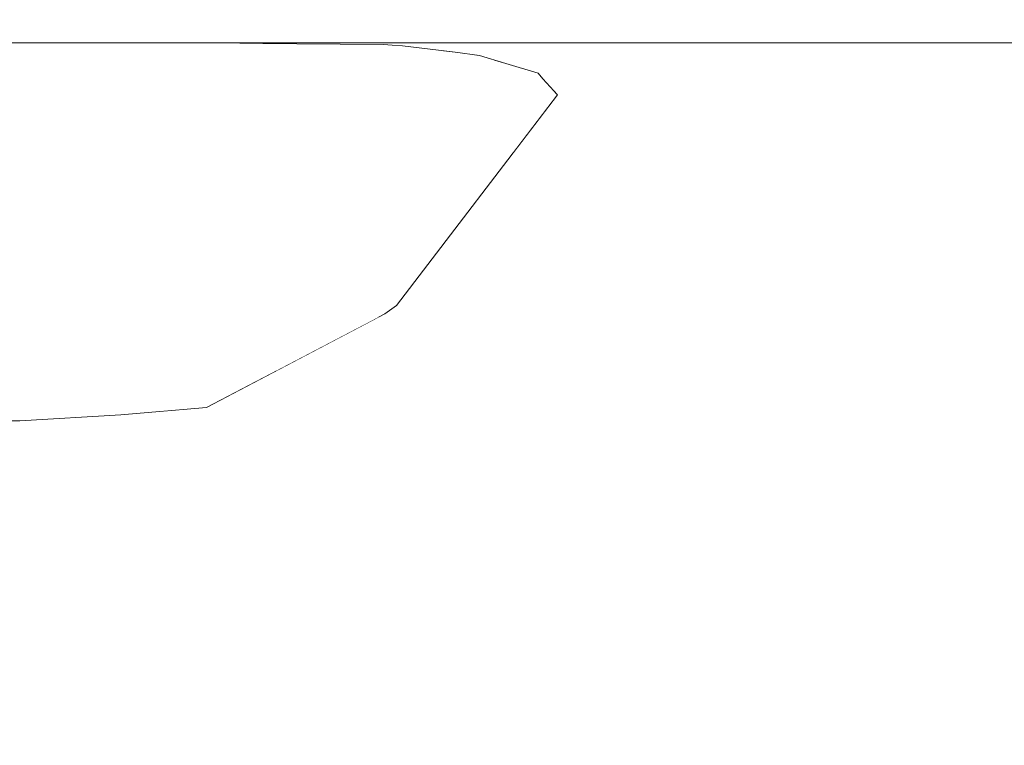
# Model space of a CAD drawing. Header units: millimetres. Extents: x 58537 to 97688, y -8921 to 14216.
# Tile 133 of 189: x 68874 to 68955, y 3682 to 3742. Entities that reach past the tile are written whole.
import ezdxf

# ---------------------------------------------------------------- set-up
doc = ezdxf.new("R2010")
doc.units = ezdxf.units.MM
doc.header["$MEASUREMENT"] = 0
doc.linetypes.add('Wipeout_Contour', pattern=[1000, 0, -1000])
doc.layers.add('Nowe_A-Armatura', color=7, linetype='Continuous')
doc.layers.add('Nowe_A-Wymiary-Zewnętrzne', color=7, linetype='Continuous')
doc.layers.add('Nowe_A-Armatura_Nr_pióra__1', color=7, linetype='Continuous', lineweight=13)
doc.layers.add('Nowe_A-Wymiary-Zewnętrzne_Nr_pióra__46', color=5, linetype='Continuous', lineweight=15)
doc.layers.add('Nowe_A-Wymiary-Zewnętrzne_Nr_pióra__45', color=7, linetype='Continuous', lineweight=15, true_color=0x40a5ff)
doc.layers.add('Nowe_A-Wymiary-Zewnętrzne_Nr_pióra__85', color=7, linetype='Continuous', lineweight=13, true_color=0x80c2ff)
doc.styles.add('STYL_AUTOMATYCZNY_2', font='arial.ttf')
doc.dimstyles.new('STYL_AUTOMATYCZNY__1', dxfattribs={"dimtxt": 125, "dimasz": 47.5, "dimexe": 0.18, "dimexo": 20, "dimgap": 0, "dimtad": 1, "dimdec": 1, "dimlfac": 0.1, "dimzin": 0, "dimdsep": 46, "dimtxsty": 'STYL_AUTOMATYCZNY_2', "dimblk": 'ARROWHEAD_11', "dimblk1": 'ARROWHEAD_11', "dimblk2": 'ARROWHEAD_11', "dimcen": 0.09, "dimclrd": 256, "dimclre": 256, "dimclrt": 5, "dimadec": 1, "dimazin": 0, "dimtfac": 1, "dimtdec": 4, "dimtmove": 0, "dimatfit": 3, "dimfxl": 0, "dimtolj": 1, "dimtzin": 0, "dimarcsym": 0})

# ---------------------------------------------------------------- blocks, each defined once
blk = doc.blocks.new('ElemPrzekroju_168')
at = {"color": 254, "linetype": 'Wipeout_Contour', "lineweight": 0, "ltscale": 1449158.234473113}
blk.add_wipeout([(68694.251, 3580), (68700.168, 3579), (68842.287, 3579), (68834.763, 3534.378), (68827.391, 3489.666), (68818.014, 3445.323), (68806.934, 3401.367), (68802.678, 3385.699), (69094.59, 2890), (69094.59, 3700), (69007.543, 3700), (69007.329, 3699.27), (69001.28, 3681.63), (68994.49, 3664.25), (68987.269, 3647.06), (68979.719, 3630), (68954.72, 3630), (68952.32, 3617), (68948.76, 3604.26), (68944.09, 3591.9), (68938.32, 3580)], dxfattribs=at).dxf.layer = 'Nowe_A-Armatura'
blk = doc.blocks.new('ElemPrzekroju_169')
at = {"color": 254, "linetype": 'Wipeout_Contour', "lineweight": 0, "ltscale": 275912.657952}
blk.add_wipeout([(68872.83, 3739.998), (68872.83, 3739.85), (68886.587, 3739.986), (68873.56, 3739.998)], dxfattribs=at).dxf.layer = 'Nowe_A-Armatura'
at = {"color": 254, "linetype": 'Wipeout_Contour', "lineweight": 0, "ltscale": 207179.106741}
blk.add_wipeout([(68962.58, 3739.85), (68962.45, 3740), (68950.509, 3740)], dxfattribs=at).dxf.layer = 'Nowe_A-Armatura'
at = {"color": 254, "linetype": 'Wipeout_Contour', "lineweight": 0, "ltscale": 345030.768659}
blk.add_wipeout([(68902.38, 3738.95), (68908.71, 3739.322), (68905.29, 3739.748), (68903.715, 3739.85), (68902.88, 3739.85)], dxfattribs=at).dxf.layer = 'Nowe_A-Armatura'
at = {"color": 254, "linetype": 'Wipeout_Contour', "lineweight": 0, "ltscale": 207179.732058}
blk.add_wipeout([(68963.03, 3737.47), (68950.509, 3737.47), (68963.13, 3735.67)], dxfattribs=at).dxf.layer = 'Nowe_A-Armatura'
at = {"color": 254, "linetype": 'Wipeout_Contour', "lineweight": 0, "ltscale": 206926.430072}
blk.add_wipeout([(68882.78, 3717.33), (68872.83, 3735.67), (68868.91, 3717.34)], dxfattribs=at).dxf.layer = 'Nowe_A-Armatura'
at = {"color": 254, "linetype": 'Wipeout_Contour', "lineweight": 0, "ltscale": 206702.728266}
blk.add_wipeout([(68662.69, 3664.24), (68873.56, 3664.24), (68873.56, 3681.78)], dxfattribs=at).dxf.layer = 'Nowe_A-Armatura'
at = {"color": 254, "linetype": 'Wipeout_Contour', "lineweight": 0, "ltscale": 207146.682461}
blk.add_wipeout([(68943.42, 3664.24), (68953.87, 3664.24), (68956.88, 3681.78)], dxfattribs=at).dxf.layer = 'Nowe_A-Armatura'
at = {"color": 254, "linetype": 'Wipeout_Contour', "lineweight": 0, "ltscale": 344929.061512}
blk.add_wipeout([(68872.83, 3739.85), (68887.9, 3739.85), (68888.025, 3739.984), (68887.822, 3739.984), (68886.587, 3739.986)], dxfattribs=at).dxf.layer = 'Nowe_A-Armatura'
at = {"color": 254, "linetype": 'Wipeout_Contour', "lineweight": 0, "ltscale": 207168.109762}
blk.add_wipeout([(68950.509, 3740), (68950.509, 3739.85), (68962.58, 3739.85)], dxfattribs=at).dxf.layer = 'Nowe_A-Armatura'
at = {"color": 254, "linetype": 'Wipeout_Contour', "lineweight": 0, "ltscale": 276037.458108}
blk.add_wipeout([(68908.71, 3739.322), (68902.38, 3738.95), (68911.696, 3738.95), (68909.664, 3739.203)], dxfattribs=at).dxf.layer = 'Nowe_A-Armatura'
at = {"color": 254, "linetype": 'Wipeout_Contour', "lineweight": 0, "ltscale": 207013.782423}
blk.add_wipeout([(68902.895, 3739.858), (68902.88, 3739.85), (68903.287, 3739.854)], dxfattribs=at).dxf.layer = 'Nowe_A-Armatura'
at = {"color": 254, "linetype": 'Wipeout_Contour', "lineweight": 0, "ltscale": 207018.773635}
blk.add_wipeout([(68905.29, 3739.748), (68905.29, 3739.85), (68904.451, 3739.802)], dxfattribs=at).dxf.layer = 'Nowe_A-Armatura'
at = {"color": 254, "linetype": 'Wipeout_Contour', "lineweight": 0, "ltscale": 207168.069506}
blk.add_wipeout([(68950.509, 3735.67), (68963.13, 3735.67), (68950.509, 3737.47)], dxfattribs=at).dxf.layer = 'Nowe_A-Armatura'
at = {"color": 254, "linetype": 'Wipeout_Contour', "lineweight": 0, "ltscale": 206945.443513}
blk.add_wipeout([(68872.83, 3735.67), (68882.78, 3717.33), (68887.31, 3735.67)], dxfattribs=at).dxf.layer = 'Nowe_A-Armatura'
at = {"color": 254, "linetype": 'Wipeout_Contour', "lineweight": 0, "ltscale": 206494.145826}
blk.add_wipeout([(68662.69, 3681.78), (68662.69, 3664.24), (68873.56, 3681.78)], dxfattribs=at).dxf.layer = 'Nowe_A-Armatura'
at = {"color": 254, "linetype": 'Wipeout_Contour', "lineweight": 0, "ltscale": 207140.134882}
blk.add_wipeout([(68956.88, 3681.78), (68945.72, 3681.78), (68943.42, 3664.24)], dxfattribs=at).dxf.layer = 'Nowe_A-Armatura'
at = {"color": 254, "linetype": 'Wipeout_Contour', "lineweight": 0, "ltscale": 207140.530301}
blk.add_wipeout([(68935.96, 3739.85), (68950.509, 3739.85), (68950.509, 3740)], dxfattribs=at).dxf.layer = 'Nowe_A-Armatura'
at = {"color": 254, "linetype": 'Wipeout_Contour', "lineweight": 0, "ltscale": 206938.405}
blk.add_wipeout([(68872.83, 3739.85), (68872.83, 3738.95), (68887.9, 3739.85)], dxfattribs=at).dxf.layer = 'Nowe_A-Armatura'
at = {"color": 254, "linetype": 'Wipeout_Contour', "lineweight": 0, "ltscale": 207014.123813}
blk.add_wipeout([(68903.287, 3739.854), (68902.88, 3739.85), (68903.715, 3739.85)], dxfattribs=at).dxf.layer = 'Nowe_A-Armatura'
at = {"color": 254, "linetype": 'Wipeout_Contour', "lineweight": 0, "ltscale": 276034.444875}
blk.add_wipeout([(68901.92, 3737.47), (68912.979, 3738.558), (68911.696, 3738.95), (68902.38, 3738.95)], dxfattribs=at).dxf.layer = 'Nowe_A-Armatura'
at = {"color": 254, "linetype": 'Wipeout_Contour', "lineweight": 0, "ltscale": 344878.329446}
blk.add_wipeout([(68882.78, 3717.33), (68868.91, 3717.34), (68872.931, 3708.665), (68873.56, 3708.665), (68880.286, 3709.074)], dxfattribs=at).dxf.layer = 'Nowe_A-Armatura'
at = {"color": 254, "linetype": 'Wipeout_Contour', "lineweight": 0, "ltscale": 206942.216528}
blk.add_wipeout([(68873.56, 3664.24), (68887.74, 3664.24), (68888.3, 3681.78)], dxfattribs=at).dxf.layer = 'Nowe_A-Armatura'
at = {"color": 254, "linetype": 'Wipeout_Contour', "lineweight": 0, "ltscale": 207111.957437}
blk.add_wipeout([(68930.33, 3664.24), (68943.42, 3664.24), (68945.72, 3681.78)], dxfattribs=at).dxf.layer = 'Nowe_A-Armatura'
at = {"color": 254, "linetype": 'Wipeout_Contour', "lineweight": 0, "ltscale": 207171.669592}
blk.add_wipeout([(68953.87, 3664.24), (68966.91, 3681.77), (68956.88, 3681.78)], dxfattribs=at).dxf.layer = 'Nowe_A-Armatura'
at = {"color": 254, "linetype": 'Wipeout_Contour', "lineweight": 0, "ltscale": 207127.062486}
blk.add_wipeout([(68950.509, 3740), (68935.96, 3740), (68935.96, 3739.85)], dxfattribs=at).dxf.layer = 'Nowe_A-Armatura'
at = {"color": 254, "linetype": 'Wipeout_Contour', "lineweight": 0, "ltscale": 206952.118249}
blk.add_wipeout([(68887.9, 3739.85), (68872.83, 3738.95), (68887.65, 3738.95)], dxfattribs=at).dxf.layer = 'Nowe_A-Armatura'
at = {"color": 254, "linetype": 'Wipeout_Contour', "lineweight": 0, "ltscale": 207017.764264}
blk.add_wipeout([(68905.29, 3739.85), (68903.715, 3739.85), (68904.451, 3739.802)], dxfattribs=at).dxf.layer = 'Nowe_A-Armatura'
at = {"color": 254, "linetype": 'Wipeout_Contour', "lineweight": 0, "ltscale": 345066.756703}
blk.add_wipeout([(68912.979, 3738.558), (68901.92, 3737.47), (68916.3, 3737.47), (68916.329, 3737.536), (68913.869, 3738.287)], dxfattribs=at).dxf.layer = 'Nowe_A-Armatura'
at = {"color": 254, "linetype": 'Wipeout_Contour', "lineweight": 0, "ltscale": 206930.004518}
blk.add_wipeout([(68888.3, 3681.78), (68873.56, 3681.78), (68873.56, 3664.24)], dxfattribs=at).dxf.layer = 'Nowe_A-Armatura'
at = {"color": 254, "linetype": 'Wipeout_Contour', "lineweight": 0, "ltscale": 207102.430406}
blk.add_wipeout([(68945.72, 3681.78), (68932.16, 3681.78), (68930.33, 3664.24)], dxfattribs=at).dxf.layer = 'Nowe_A-Armatura'
at = {"color": 254, "linetype": 'Wipeout_Contour', "lineweight": 0, "ltscale": 206937.97757}
blk.add_wipeout([(68872.83, 3737.47), (68887.65, 3738.95), (68872.83, 3738.95)], dxfattribs=at).dxf.layer = 'Nowe_A-Armatura'
at = {"color": 254, "linetype": 'Wipeout_Contour', "lineweight": 0, "ltscale": 207053.257829}
blk.add_wipeout([(68916.3, 3737.47), (68916.484, 3737.488), (68916.329, 3737.536)], dxfattribs=at).dxf.layer = 'Nowe_A-Armatura'
at = {"color": 254, "linetype": 'Wipeout_Contour', "lineweight": 0, "ltscale": 206946.120722}
blk.add_wipeout([(68873.56, 3681.78), (68888.3, 3681.78), (68888.83, 3699.56)], dxfattribs=at).dxf.layer = 'Nowe_A-Armatura'
at = {"color": 254, "linetype": 'Wipeout_Contour', "lineweight": 0, "ltscale": 207157.426232}
blk.add_wipeout([(68945.72, 3681.78), (68956.88, 3681.78), (68959.54, 3699.56)], dxfattribs=at).dxf.layer = 'Nowe_A-Armatura'
at = {"color": 254, "linetype": 'Wipeout_Contour', "lineweight": 0, "ltscale": 206951.428703}
blk.add_wipeout([(68887.65, 3738.95), (68872.83, 3737.47), (68887.42, 3737.47)], dxfattribs=at).dxf.layer = 'Nowe_A-Armatura'
at = {"color": 254, "linetype": 'Wipeout_Contour', "lineweight": 0, "ltscale": 207052.860569}
blk.add_wipeout([(68916.484, 3737.488), (68916.3, 3737.47), (68916.544, 3737.47)], dxfattribs=at).dxf.layer = 'Nowe_A-Armatura'
at = {"color": 254, "linetype": 'Wipeout_Contour', "lineweight": 0, "ltscale": 206933.370542}
blk.add_wipeout([(68888.83, 3699.56), (68873.56, 3699.56), (68873.56, 3681.78)], dxfattribs=at).dxf.layer = 'Nowe_A-Armatura'
at = {"color": 254, "linetype": 'Wipeout_Contour', "lineweight": 0, "ltscale": 207149.898631}
blk.add_wipeout([(68959.54, 3699.56), (68947.67, 3699.56), (68945.72, 3681.78)], dxfattribs=at).dxf.layer = 'Nowe_A-Armatura'
at = {"color": 254, "linetype": 'Wipeout_Contour', "lineweight": 0, "ltscale": 206983.192633}
blk.add_wipeout([(68887.9, 3739.85), (68887.65, 3738.95), (68902.88, 3739.85)], dxfattribs=at).dxf.layer = 'Nowe_A-Armatura'
at = {"color": 254, "linetype": 'Wipeout_Contour', "lineweight": 0, "ltscale": 207120.821793}
blk.add_wipeout([(68932.16, 3681.78), (68945.72, 3681.78), (68947.67, 3699.56)], dxfattribs=at).dxf.layer = 'Nowe_A-Armatura'
at = {"color": 254, "linetype": 'Wipeout_Contour', "lineweight": 0, "ltscale": 206985.64306}
blk.add_wipeout([(68887.74, 3664.24), (68902.15, 3664.24), (68903.17, 3681.78)], dxfattribs=at).dxf.layer = 'Nowe_A-Armatura'
at = {"color": 254, "linetype": 'Wipeout_Contour', "lineweight": 0, "ltscale": 206996.59902}
blk.add_wipeout([(68902.88, 3739.85), (68887.65, 3738.95), (68902.38, 3738.95)], dxfattribs=at).dxf.layer = 'Nowe_A-Armatura'
at = {"color": 254, "linetype": 'Wipeout_Contour', "lineweight": 0, "ltscale": 207110.568776}
blk.add_wipeout([(68947.67, 3699.56), (68933.67, 3699.56), (68932.16, 3681.78)], dxfattribs=at).dxf.layer = 'Nowe_A-Armatura'
at = {"color": 254, "linetype": 'Wipeout_Contour', "lineweight": 0, "ltscale": 206973.69605}
blk.add_wipeout([(68903.17, 3681.78), (68888.3, 3681.78), (68887.74, 3664.24)], dxfattribs=at).dxf.layer = 'Nowe_A-Armatura'
at = {"color": 254, "linetype": 'Wipeout_Contour', "lineweight": 0, "ltscale": 275967.580863}
blk.add_wipeout([(68888.025, 3739.984), (68887.9, 3739.85), (68895.607, 3739.926), (68889.47, 3739.983)], dxfattribs=at).dxf.layer = 'Nowe_A-Armatura'
at = {"color": 254, "linetype": 'Wipeout_Contour', "lineweight": 0, "ltscale": 206982.037353}
blk.add_wipeout([(68887.42, 3737.47), (68902.38, 3738.95), (68887.65, 3738.95)], dxfattribs=at).dxf.layer = 'Nowe_A-Armatura'
at = {"color": 254, "linetype": 'Wipeout_Contour', "lineweight": 0, "ltscale": 207167.002964}
blk.add_wipeout([(68947.67, 3699.56), (68959.54, 3699.56), (68961.689, 3717.53)], dxfattribs=at).dxf.layer = 'Nowe_A-Armatura'
at = {"color": 254, "linetype": 'Wipeout_Contour', "lineweight": 0, "ltscale": 275994.435932}
blk.add_wipeout([(68887.9, 3739.85), (68902.88, 3739.85), (68902.895, 3739.858), (68895.607, 3739.926)], dxfattribs=at).dxf.layer = 'Nowe_A-Armatura'
at = {"color": 254, "linetype": 'Wipeout_Contour', "lineweight": 0, "ltscale": 206995.199551}
blk.add_wipeout([(68902.38, 3738.95), (68887.42, 3737.47), (68901.92, 3737.47)], dxfattribs=at).dxf.layer = 'Nowe_A-Armatura'
at = {"color": 254, "linetype": 'Wipeout_Contour', "lineweight": 0, "ltscale": 207158.48927}
blk.add_wipeout([(68961.689, 3717.53), (68949.26, 3717.54), (68947.67, 3699.56)], dxfattribs=at).dxf.layer = 'Nowe_A-Armatura'
at = {"color": 254, "linetype": 'Wipeout_Contour', "lineweight": 0, "ltscale": 206970.582831}
blk.add_wipeout([(68889.47, 3739.983), (68889.47, 3740), (68887.822, 3739.984)], dxfattribs=at).dxf.layer = 'Nowe_A-Armatura'
at = {"color": 254, "linetype": 'Wipeout_Contour', "lineweight": 0, "ltscale": 276015.669493}
blk.add_wipeout([(68903.715, 3739.85), (68905.29, 3739.85), (68905.29, 3740), (68896.533, 3739.917)], dxfattribs=at).dxf.layer = 'Nowe_A-Armatura'
at = {"color": 254, "linetype": 'Wipeout_Contour', "lineweight": 0, "ltscale": 206937.489977}
blk.add_wipeout([(68872.83, 3735.67), (68887.42, 3737.47), (68872.83, 3737.47)], dxfattribs=at).dxf.layer = 'Nowe_A-Armatura'
at = {"color": 254, "linetype": 'Wipeout_Contour', "lineweight": 0, "ltscale": 207128.707394}
blk.add_wipeout([(68933.67, 3699.56), (68947.67, 3699.56), (68949.26, 3717.54)], dxfattribs=at).dxf.layer = 'Nowe_A-Armatura'
at = {"color": 254, "linetype": 'Wipeout_Contour', "lineweight": 0, "ltscale": 206954.844084}
blk.add_wipeout([(68889.47, 3740), (68873.56, 3739.998), (68887.822, 3739.984)], dxfattribs=at).dxf.layer = 'Nowe_A-Armatura'
at = {"color": 254, "linetype": 'Wipeout_Contour', "lineweight": 0, "ltscale": 206950.806044}
blk.add_wipeout([(68887.42, 3737.47), (68872.83, 3735.67), (68887.31, 3735.67)], dxfattribs=at).dxf.layer = 'Nowe_A-Armatura'
at = {"color": 254, "linetype": 'Wipeout_Contour', "lineweight": 0, "ltscale": 207117.811967}
blk.add_wipeout([(68949.26, 3717.54), (68934.92, 3717.54), (68933.67, 3699.56)], dxfattribs=at).dxf.layer = 'Nowe_A-Armatura'
at = {"color": 254, "linetype": 'Wipeout_Contour', "lineweight": 0, "ltscale": 275987.108005}
blk.add_wipeout([(68905.29, 3740), (68889.47, 3740), (68889.47, 3739.983), (68896.533, 3739.917)], dxfattribs=at).dxf.layer = 'Nowe_A-Armatura'
at = {"color": 254, "linetype": 'Wipeout_Contour', "lineweight": 0, "ltscale": 206968.378937}
blk.add_wipeout([(68896.49, 3717.3), (68887.31, 3735.67), (68882.78, 3717.33)], dxfattribs=at).dxf.layer = 'Nowe_A-Armatura'
at = {"color": 254, "linetype": 'Wipeout_Contour', "lineweight": 0, "ltscale": 207175.035407}
blk.add_wipeout([(68949.26, 3717.54), (68961.689, 3717.53), (68963.129, 3735.67)], dxfattribs=at).dxf.layer = 'Nowe_A-Armatura'
at = {"layer": 'Nowe_A-Armatura_Nr_pióra__1', "color": 7, "linetype": 'Continuous', "lineweight": 13}
blk.add_line((68889.47, 3740), (68873.56, 3740), dxfattribs=at)
at = {"color": 254, "linetype": 'Wipeout_Contour', "lineweight": 0, "ltscale": 206988.029613}
blk.add_wipeout([(68887.31, 3735.67), (68896.49, 3717.3), (68901.72, 3735.67)], dxfattribs=at).dxf.layer = 'Nowe_A-Armatura'
at = {"color": 254, "linetype": 'Wipeout_Contour', "lineweight": 0, "ltscale": 207165.709427}
blk.add_wipeout([(68949.26, 3717.54), (68963.129, 3735.67), (68950.509, 3735.67)], dxfattribs=at).dxf.layer = 'Nowe_A-Armatura'
at = {"color": 254, "linetype": 'Wipeout_Contour', "lineweight": 0, "ltscale": 275930.606963}
blk.add_wipeout([(68880.286, 3709.074), (68881.945, 3709.175), (68885.781, 3709.492), (68882.78, 3717.33)], dxfattribs=at).dxf.layer = 'Nowe_A-Armatura'
at = {"color": 254, "linetype": 'Wipeout_Contour', "lineweight": 0, "ltscale": 206980.988485}
blk.add_wipeout([(68887.31, 3735.67), (68901.92, 3737.47), (68887.42, 3737.47)], dxfattribs=at).dxf.layer = 'Nowe_A-Armatura'
at = {"color": 254, "linetype": 'Wipeout_Contour', "lineweight": 0, "ltscale": 207135.679629}
blk.add_wipeout([(68934.92, 3717.54), (68949.26, 3717.54), (68950.509, 3735.67)], dxfattribs=at).dxf.layer = 'Nowe_A-Armatura'
at = {"color": 254, "linetype": 'Wipeout_Contour', "lineweight": 0, "ltscale": 344948.894188}
blk.add_wipeout([(68896.49, 3717.3), (68882.78, 3717.33), (68885.781, 3709.492), (68889.062, 3709.763), (68894.806, 3712.788)], dxfattribs=at).dxf.layer = 'Nowe_A-Armatura'
at = {"color": 254, "linetype": 'Wipeout_Contour', "lineweight": 0, "ltscale": 206994.138515}
blk.add_wipeout([(68901.92, 3737.47), (68887.31, 3735.67), (68901.72, 3735.67)], dxfattribs=at).dxf.layer = 'Nowe_A-Armatura'
at = {"color": 254, "linetype": 'Wipeout_Contour', "lineweight": 0, "ltscale": 207124.283424}
blk.add_wipeout([(68950.509, 3735.67), (68935.96, 3735.67), (68934.92, 3717.54)], dxfattribs=at).dxf.layer = 'Nowe_A-Armatura'
at = {"color": 254, "linetype": 'Wipeout_Contour', "lineweight": 0, "ltscale": 275931.03479}
blk.add_wipeout([(68873.56, 3699.56), (68888.83, 3699.56), (68889.062, 3709.763), (68881.945, 3709.175)], dxfattribs=at).dxf.layer = 'Nowe_A-Armatura'
at = {"color": 254, "linetype": 'Wipeout_Contour', "lineweight": 0, "ltscale": 207139.94076}
blk.add_wipeout([(68935.96, 3735.67), (68950.509, 3735.67), (68950.509, 3737.47)], dxfattribs=at).dxf.layer = 'Nowe_A-Armatura'
at = {"color": 254, "linetype": 'Wipeout_Contour', "lineweight": 0, "ltscale": 414019.956713}
blk.add_wipeout([(68896.49, 3717.3), (68903.327, 3717.275), (68903.831, 3717.54), (68904.808, 3718.218), (68907.803, 3722.136), (68901.72, 3735.67)], dxfattribs=at).dxf.layer = 'Nowe_A-Armatura'
at = {"color": 254, "linetype": 'Wipeout_Contour', "lineweight": 0, "ltscale": 206928.449624}
blk.add_wipeout([(68873.56, 3708.665), (68873.56, 3699.56), (68881.945, 3709.175)], dxfattribs=at).dxf.layer = 'Nowe_A-Armatura'
at = {"color": 254, "linetype": 'Wipeout_Contour', "lineweight": 0, "ltscale": 206990.918351}
blk.add_wipeout([(68888.3, 3681.78), (68903.17, 3681.78), (68904.06, 3699.56)], dxfattribs=at).dxf.layer = 'Nowe_A-Armatura'
at = {"color": 254, "linetype": 'Wipeout_Contour', "lineweight": 0, "ltscale": 207126.562149}
blk.add_wipeout([(68950.509, 3737.47), (68935.96, 3737.47), (68935.96, 3735.67)], dxfattribs=at).dxf.layer = 'Nowe_A-Armatura'
at = {"color": 254, "linetype": 'Wipeout_Contour', "lineweight": 0, "ltscale": 276043.430335}
blk.add_wipeout([(68916.02, 3735.67), (68901.72, 3735.67), (68907.803, 3722.136), (68914.431, 3730.81)], dxfattribs=at).dxf.layer = 'Nowe_A-Armatura'
at = {"color": 254, "linetype": 'Wipeout_Contour', "lineweight": 0, "ltscale": 206988.79913}
blk.add_wipeout([(68896.49, 3717.3), (68894.806, 3712.788), (68897.434, 3714.172)], dxfattribs=at).dxf.layer = 'Nowe_A-Armatura'
at = {"color": 254, "linetype": 'Wipeout_Contour', "lineweight": 0, "ltscale": 206978.512057}
blk.add_wipeout([(68904.06, 3699.56), (68888.83, 3699.56), (68888.3, 3681.78)], dxfattribs=at).dxf.layer = 'Nowe_A-Armatura'
at = {"color": 254, "linetype": 'Wipeout_Contour', "lineweight": 0, "ltscale": 207179.688971}
blk.add_wipeout([(68962.819, 3738.95), (68950.509, 3738.95), (68963.03, 3737.47)], dxfattribs=at).dxf.layer = 'Nowe_A-Armatura'
at = {"color": 254, "linetype": 'Wipeout_Contour', "lineweight": 0, "ltscale": 207024.208769}
blk.add_wipeout([(68901.72, 3735.67), (68916.3, 3737.47), (68901.92, 3737.47)], dxfattribs=at).dxf.layer = 'Nowe_A-Armatura'
at = {"color": 254, "linetype": 'Wipeout_Contour', "lineweight": 0, "ltscale": 206998.087848}
blk.add_wipeout([(68896.49, 3717.3), (68897.434, 3714.172), (68903.327, 3717.275)], dxfattribs=at).dxf.layer = 'Nowe_A-Armatura'
at = {"color": 254, "linetype": 'Wipeout_Contour', "lineweight": 0, "ltscale": 207029.045074}
blk.add_wipeout([(68902.15, 3664.24), (68916.47, 3664.24), (68917.88, 3681.78)], dxfattribs=at).dxf.layer = 'Nowe_A-Armatura'
at = {"color": 254, "linetype": 'Wipeout_Contour', "lineweight": 0, "ltscale": 207168.244564}
blk.add_wipeout([(68950.509, 3737.47), (68963.03, 3737.47), (68950.509, 3738.95)], dxfattribs=at).dxf.layer = 'Nowe_A-Armatura'
at = {"color": 254, "linetype": 'Wipeout_Contour', "lineweight": 0, "ltscale": 207037.170819}
blk.add_wipeout([(68916.3, 3737.47), (68901.72, 3735.67), (68916.02, 3735.67)], dxfattribs=at).dxf.layer = 'Nowe_A-Armatura'
at = {"color": 254, "linetype": 'Wipeout_Contour', "lineweight": 0, "ltscale": 206995.92291}
blk.add_wipeout([(68888.83, 3699.56), (68904.06, 3699.56), (68904.79, 3717.54)], dxfattribs=at).dxf.layer = 'Nowe_A-Armatura'
at = {"color": 254, "linetype": 'Wipeout_Contour', "lineweight": 0, "ltscale": 207017.595058}
blk.add_wipeout([(68917.88, 3681.78), (68903.17, 3681.78), (68902.15, 3664.24)], dxfattribs=at).dxf.layer = 'Nowe_A-Armatura'
at = {"color": 254, "linetype": 'Wipeout_Contour', "lineweight": 0, "ltscale": 207140.215698}
blk.add_wipeout([(68935.96, 3737.47), (68950.509, 3737.47), (68950.509, 3738.95)], dxfattribs=at).dxf.layer = 'Nowe_A-Armatura'
at = {"color": 254, "linetype": 'Wipeout_Contour', "lineweight": 0, "ltscale": 207050.157541}
blk.add_wipeout([(68916.02, 3735.67), (68914.431, 3730.81), (68916.731, 3733.82)], dxfattribs=at).dxf.layer = 'Nowe_A-Armatura'
at = {"color": 254, "linetype": 'Wipeout_Contour', "lineweight": 0, "ltscale": 275986.094925}
blk.add_wipeout([(68904.79, 3717.54), (68903.831, 3717.54), (68889.062, 3709.763), (68888.83, 3699.56)], dxfattribs=at).dxf.layer = 'Nowe_A-Armatura'
at = {"color": 254, "linetype": 'Wipeout_Contour', "lineweight": 0, "ltscale": 207126.819845}
blk.add_wipeout([(68950.509, 3738.95), (68935.96, 3738.95), (68935.96, 3737.47)], dxfattribs=at).dxf.layer = 'Nowe_A-Armatura'
at = {"color": 254, "linetype": 'Wipeout_Contour', "lineweight": 0, "ltscale": 207054.504918}
blk.add_wipeout([(68918.145, 3735.67), (68916.02, 3735.67), (68916.731, 3733.82)], dxfattribs=at).dxf.layer = 'Nowe_A-Armatura'
at = {"color": 254, "linetype": 'Wipeout_Contour', "lineweight": 0, "ltscale": 207013.592808}
blk.add_wipeout([(68903.831, 3717.54), (68904.79, 3717.54), (68904.808, 3718.218)], dxfattribs=at).dxf.layer = 'Nowe_A-Armatura'
at = {"color": 254, "linetype": 'Wipeout_Contour', "lineweight": 0, "ltscale": 207035.473545}
blk.add_wipeout([(68903.17, 3681.78), (68917.88, 3681.78), (68919.08, 3699.56)], dxfattribs=at).dxf.layer = 'Nowe_A-Armatura'
at = {"color": 254, "linetype": 'Wipeout_Contour', "lineweight": 0, "ltscale": 207179.419928}
blk.add_wipeout([(68962.819, 3738.95), (68962.58, 3739.85), (68950.509, 3739.85)], dxfattribs=at).dxf.layer = 'Nowe_A-Armatura'
at = {"color": 254, "linetype": 'Wipeout_Contour', "lineweight": 0, "ltscale": 345090.499284}
blk.add_wipeout([(68916.3, 3737.47), (68916.02, 3735.67), (68917.931, 3735.91), (68916.945, 3737.019), (68916.544, 3737.47)], dxfattribs=at).dxf.layer = 'Nowe_A-Armatura'
at = {"color": 254, "linetype": 'Wipeout_Contour', "lineweight": 0, "ltscale": 207023.545078}
blk.add_wipeout([(68919.08, 3699.56), (68904.06, 3699.56), (68903.17, 3681.78)], dxfattribs=at).dxf.layer = 'Nowe_A-Armatura'
at = {"color": 254, "linetype": 'Wipeout_Contour', "lineweight": 0, "ltscale": 207168.243819}
blk.add_wipeout([(68950.509, 3739.85), (68950.509, 3738.95), (68962.819, 3738.95)], dxfattribs=at).dxf.layer = 'Nowe_A-Armatura'
at = {"color": 254, "linetype": 'Wipeout_Contour', "lineweight": 0, "ltscale": 207055.198594}
blk.add_wipeout([(68916.02, 3735.67), (68918.145, 3735.67), (68917.931, 3735.91)], dxfattribs=at).dxf.layer = 'Nowe_A-Armatura'
at = {"color": 254, "linetype": 'Wipeout_Contour', "lineweight": 0, "ltscale": 207041.392726}
blk.add_wipeout([(68904.06, 3699.56), (68919.08, 3699.56), (68920.06, 3717.54)], dxfattribs=at).dxf.layer = 'Nowe_A-Armatura'
at = {"color": 254, "linetype": 'Wipeout_Contour', "lineweight": 0, "ltscale": 207071.47196}
blk.add_wipeout([(68916.47, 3664.24), (68930.33, 3664.24), (68932.16, 3681.78)], dxfattribs=at).dxf.layer = 'Nowe_A-Armatura'
at = {"color": 254, "linetype": 'Wipeout_Contour', "lineweight": 0, "ltscale": 207140.424691}
blk.add_wipeout([(68935.96, 3738.95), (68950.509, 3738.95), (68950.509, 3739.85)], dxfattribs=at).dxf.layer = 'Nowe_A-Armatura'
at = {"color": 254, "linetype": 'Wipeout_Contour', "lineweight": 0, "ltscale": 207029.035156}
blk.add_wipeout([(68920.06, 3717.54), (68904.79, 3717.54), (68904.06, 3699.56)], dxfattribs=at).dxf.layer = 'Nowe_A-Armatura'
at = {"color": 254, "linetype": 'Wipeout_Contour', "lineweight": 0, "ltscale": 207060.818584}
blk.add_wipeout([(68932.16, 3681.78), (68917.88, 3681.78), (68916.47, 3664.24)], dxfattribs=at).dxf.layer = 'Nowe_A-Armatura'
at = {"color": 254, "linetype": 'Wipeout_Contour', "lineweight": 0, "ltscale": 207126.997481}
blk.add_wipeout([(68950.509, 3739.85), (68935.96, 3739.85), (68935.96, 3738.95)], dxfattribs=at).dxf.layer = 'Nowe_A-Armatura'
at = {"color": 254, "linetype": 'Wipeout_Contour', "lineweight": 0, "ltscale": 207046.777656}
blk.add_wipeout([(68904.79, 3717.54), (68920.06, 3717.54), (68920.84, 3735.67)], dxfattribs=at).dxf.layer = 'Nowe_A-Armatura'
at = {"color": 254, "linetype": 'Wipeout_Contour', "lineweight": 0, "ltscale": 207079.011477}
blk.add_wipeout([(68917.88, 3681.78), (68932.16, 3681.78), (68933.67, 3699.56)], dxfattribs=at).dxf.layer = 'Nowe_A-Armatura'
at = {"layer": 'Nowe_A-Armatura_Nr_pióra__1', "color": 7, "linetype": 'Continuous', "lineweight": 13}
blk.add_line((68962.45, 3740), (68950.509, 3740), dxfattribs=at)
at = {"color": 254, "linetype": 'Wipeout_Contour', "lineweight": 0, "ltscale": 276051.547124}
blk.add_wipeout([(68920.84, 3735.67), (68918.145, 3735.67), (68904.808, 3718.218), (68904.79, 3717.54)], dxfattribs=at).dxf.layer = 'Nowe_A-Armatura'
at = {"color": 254, "linetype": 'Wipeout_Contour', "lineweight": 0, "ltscale": 207067.781524}
blk.add_wipeout([(68933.67, 3699.56), (68919.08, 3699.56), (68917.88, 3681.78)], dxfattribs=at).dxf.layer = 'Nowe_A-Armatura'
at = {"color": 254, "linetype": 'Wipeout_Contour', "lineweight": 0, "ltscale": 276081.295352}
blk.add_wipeout([(68918.145, 3735.67), (68920.84, 3735.67), (68920.84, 3737.47), (68916.945, 3737.019)], dxfattribs=at).dxf.layer = 'Nowe_A-Armatura'
at = {"color": 254, "linetype": 'Wipeout_Contour', "lineweight": 0, "ltscale": 207085.816235}
blk.add_wipeout([(68919.08, 3699.56), (68933.67, 3699.56), (68934.92, 3717.54)], dxfattribs=at).dxf.layer = 'Nowe_A-Armatura'
at = {"layer": 'Nowe_A-Armatura_Nr_pióra__1', "color": 7, "linetype": 'Continuous', "lineweight": 13, "flags": 128}
blk.add_lwpolyline([(68662.69, 3708.665), (68769.474, 3708.665), (68873.56, 3708.665), (68881.945, 3709.175), (68889.062, 3709.763), (68903.831, 3717.54), (68904.808, 3718.218), (68918.145, 3735.67)], dxfattribs=at)
at = {"color": 254, "linetype": 'Wipeout_Contour', "lineweight": 0, "ltscale": 207058.542513}
blk.add_wipeout([(68920.84, 3737.47), (68916.544, 3737.47), (68916.945, 3737.019)], dxfattribs=at).dxf.layer = 'Nowe_A-Armatura'
at = {"color": 254, "linetype": 'Wipeout_Contour', "lineweight": 0, "ltscale": 207074.103595}
blk.add_wipeout([(68934.92, 3717.54), (68920.06, 3717.54), (68919.08, 3699.56)], dxfattribs=at).dxf.layer = 'Nowe_A-Armatura'
at = {"color": 254, "linetype": 'Wipeout_Contour', "lineweight": 0, "ltscale": 207091.978555}
blk.add_wipeout([(68920.06, 3717.54), (68934.92, 3717.54), (68935.96, 3735.67)], dxfattribs=at).dxf.layer = 'Nowe_A-Armatura'
at = {"color": 254, "linetype": 'Wipeout_Contour', "lineweight": 0, "ltscale": 207079.836091}
blk.add_wipeout([(68935.96, 3735.67), (68920.84, 3735.67), (68920.06, 3717.54)], dxfattribs=at).dxf.layer = 'Nowe_A-Armatura'
at = {"color": 254, "linetype": 'Wipeout_Contour', "lineweight": 0, "ltscale": 207095.785556}
blk.add_wipeout([(68920.84, 3735.67), (68935.96, 3735.67), (68935.96, 3737.47)], dxfattribs=at).dxf.layer = 'Nowe_A-Armatura'
at = {"color": 254, "linetype": 'Wipeout_Contour', "lineweight": 0, "ltscale": 207081.837822}
blk.add_wipeout([(68935.96, 3737.47), (68920.84, 3737.47), (68920.84, 3735.67)], dxfattribs=at).dxf.layer = 'Nowe_A-Armatura'
at = {"color": 254, "linetype": 'Wipeout_Contour', "lineweight": 0, "ltscale": 276076.883087}
blk.add_wipeout([(68916.544, 3737.47), (68920.84, 3737.47), (68920.84, 3738.95), (68913.869, 3738.287)], dxfattribs=at).dxf.layer = 'Nowe_A-Armatura'
at = {"layer": 'Nowe_A-Armatura_Nr_pióra__1', "color": 7, "linetype": 'Continuous', "lineweight": 13, "flags": 128}
blk.add_lwpolyline([(68918.145, 3735.67), (68916.945, 3737.019), (68916.544, 3737.47)], dxfattribs=at)
at = {"color": 254, "linetype": 'Wipeout_Contour', "lineweight": 0, "ltscale": 207050.71524}
blk.add_wipeout([(68920.84, 3738.95), (68911.696, 3738.95), (68913.869, 3738.287)], dxfattribs=at).dxf.layer = 'Nowe_A-Armatura'
at = {"color": 254, "linetype": 'Wipeout_Contour', "lineweight": 0, "ltscale": 276068.288362}
blk.add_wipeout([(68911.696, 3738.95), (68920.84, 3738.95), (68920.84, 3739.85), (68909.664, 3739.203)], dxfattribs=at).dxf.layer = 'Nowe_A-Armatura'
at = {"color": 254, "linetype": 'Wipeout_Contour', "lineweight": 0, "ltscale": 276047.439522}
blk.add_wipeout([(68920.84, 3739.85), (68905.29, 3739.85), (68905.29, 3739.748), (68909.664, 3739.203)], dxfattribs=at).dxf.layer = 'Nowe_A-Armatura'
at = {"color": 254, "linetype": 'Wipeout_Contour', "lineweight": 0, "ltscale": 207050.65248}
blk.add_wipeout([(68905.29, 3739.85), (68920.84, 3739.85), (68920.84, 3740)], dxfattribs=at).dxf.layer = 'Nowe_A-Armatura'
at = {"color": 254, "linetype": 'Wipeout_Contour', "lineweight": 0, "ltscale": 207096.060553}
blk.add_wipeout([(68920.84, 3737.47), (68935.96, 3737.47), (68935.96, 3738.95)], dxfattribs=at).dxf.layer = 'Nowe_A-Armatura'
at = {"color": 254, "linetype": 'Wipeout_Contour', "lineweight": 0, "ltscale": 207036.186179}
blk.add_wipeout([(68920.84, 3740), (68905.29, 3740), (68905.29, 3739.85)], dxfattribs=at).dxf.layer = 'Nowe_A-Armatura'
at = {"color": 254, "linetype": 'Wipeout_Contour', "lineweight": 0, "ltscale": 207082.095574}
blk.add_wipeout([(68935.96, 3738.95), (68920.84, 3738.95), (68920.84, 3737.47)], dxfattribs=at).dxf.layer = 'Nowe_A-Armatura'
at = {"layer": 'Nowe_A-Armatura_Nr_pióra__1', "color": 7, "linetype": 'Continuous', "lineweight": 13}
blk.add_line((68905.29, 3740), (68889.47, 3740), dxfattribs=at)
at = {"layer": 'Nowe_A-Armatura_Nr_pióra__1', "color": 7, "linetype": 'Continuous', "lineweight": 13, "flags": 128}
blk.add_lwpolyline([(68916.544, 3737.47), (68913.869, 3738.287), (68911.696, 3738.95), (68909.664, 3739.203), (68905.29, 3739.748), (68904.451, 3739.802), (68903.715, 3739.85), (68896.533, 3739.917), (68889.47, 3739.983), (68887.822, 3739.984), (68873.56, 3739.998), (68664.893, 3739.998), (68662.69, 3739.998), (68662.546, 3739.997), (68656.1, 3739.921), (68651.735, 3739.85), (68649.56, 3739.606), (68644.942, 3738.95), (68643.1, 3738.309), (68641.134, 3737.47)], dxfattribs=at)
at = {"color": 254, "linetype": 'Wipeout_Contour', "lineweight": 0, "ltscale": 207096.269591}
blk.add_wipeout([(68920.84, 3738.95), (68935.96, 3738.95), (68935.96, 3739.85)], dxfattribs=at).dxf.layer = 'Nowe_A-Armatura'
at = {"color": 254, "linetype": 'Wipeout_Contour', "lineweight": 0, "ltscale": 207082.273248}
blk.add_wipeout([(68935.96, 3739.85), (68920.84, 3739.85), (68920.84, 3738.95)], dxfattribs=at).dxf.layer = 'Nowe_A-Armatura'
at = {"color": 254, "linetype": 'Wipeout_Contour', "lineweight": 0, "ltscale": 207096.375224}
blk.add_wipeout([(68920.84, 3739.85), (68935.96, 3739.85), (68935.96, 3740)], dxfattribs=at).dxf.layer = 'Nowe_A-Armatura'
at = {"color": 254, "linetype": 'Wipeout_Contour', "lineweight": 0, "ltscale": 207082.338267}
blk.add_wipeout([(68935.96, 3740), (68920.84, 3740), (68920.84, 3739.85)], dxfattribs=at).dxf.layer = 'Nowe_A-Armatura'
at = {"layer": 'Nowe_A-Armatura_Nr_pióra__1', "color": 7, "linetype": 'Continuous', "lineweight": 13}
for p, q in [((68920.84, 3740), (68905.29, 3740)), ((68935.96, 3740), (68920.84, 3740)), ((68950.509, 3740), (68935.96, 3740))]:
    blk.add_line(p, q, dxfattribs=at)
blk = doc.blocks.new('*D977')
at = {"layer": 'Nowe_A-Wymiary-Zewnętrzne_Nr_pióra__45', "linetype": 'Continuous', "lineweight": 15, "true_color": 0x40a5ff}
for points in [[(66433.999, 5430), (66434.951, 5425.216), (66437.66, 5421.161), (66441.716, 5418.452), (66446.499, 5417.5), (66451.283, 5418.452), (66455.338, 5421.161), (66458.048, 5425.216), (66458.999, 5430), (66458.048, 5434.784), (66455.338, 5438.839), (66451.283, 5441.548), (66446.499, 5442.5), (66441.716, 5441.548), (66437.66, 5438.839), (66434.951, 5434.784)], [(66433.999, 2890), (66434.951, 2885.216), (66437.66, 2881.161), (66441.716, 2878.452), (66446.499, 2877.5), (66451.283, 2878.452), (66455.338, 2881.161), (66458.048, 2885.216), (66458.999, 2890), (66458.048, 2894.784), (66455.338, 2898.839), (66451.283, 2901.548), (66446.499, 2902.5), (66441.716, 2901.548), (66437.66, 2898.839), (66434.951, 2894.784)]]:
    blk.add_hatch(color=161, dxfattribs=at).paths.add_polyline_path(points)
at = {"layer": 'Nowe_A-Wymiary-Zewnętrzne_Nr_pióra__45', "color": 161, "linetype": 'Continuous', "lineweight": 15, "true_color": 0x40a5ff}
for centre in [(66446.499, 5430), (66446.499, 2890)]:
    blk.add_circle(centre, 12.5, dxfattribs=at)
at = {"layer": 'Nowe_A-Wymiary-Zewnętrzne_Nr_pióra__85', "color": 151, "linetype": 'Continuous', "lineweight": 13, "true_color": 0x80c2ff}
for p, q in [((66446.499, 2902.5), (66446.499, 5417.5)), ((66433.999, 2890), (66399.624, 2890)), ((66493.374, 2890), (66458.999, 2890))]:
    blk.add_line(p, q, dxfattribs=at)
at = {"layer": 'Nowe_A-Wymiary-Zewnętrzne_Nr_pióra__46', "color": 5, "lineweight": 15, "char_height": 125, "attachment_point": 7, "rotation": 90, "style": 'STYL_AUTOMATYCZNY_2'}
for s, insert in [('\\A1;{\\pql;\\fArial|b0|i0|c238|p0;\\W1.000000;21,0}', (66421.499, 5083.85)), ('\\A1;{\\pql;\\fArial|b0|i0|c238|p0;\\W1.000000;254,0}', (66421.499, 3945.505)), ('\\A1;{\\pql;\\fArial|b0|i0|c238|p0;\\W1.000000;14,0}', (66421.499, 2902.5))]:
    blk.add_mtext(s, dxfattribs=dict(at, insert=insert))
blk = doc.blocks.new('ARROWHEAD_11')
at = {"color": 0, "linetype": 'Continuous', "lineweight": 0}
blk.add_line((0, 0), (-1, 0), dxfattribs=at)
at = {"color": 0, "linetype": 'Continuous', "lineweight": 0, "const_width": 0.25, "flags": 128}
blk.add_lwpolyline([(-0.125, 0, 1), (0.125, 0, 1)], format="xyb", close=True, dxfattribs=at)
blk = doc.blocks.new('*D1017')
at = {"layer": 'Nowe_A-Wymiary-Zewnętrzne_Nr_pióra__45', "linetype": 'Continuous', "lineweight": 15, "true_color": 0x40a5ff}
for points in [[(93173.538, 5090), (93174.489, 5085.216), (93177.199, 5081.161), (93181.254, 5078.452), (93186.038, 5077.5), (93190.822, 5078.452), (93194.877, 5081.161), (93197.586, 5085.216), (93198.538, 5090), (93197.586, 5094.784), (93194.877, 5098.839), (93190.822, 5101.548), (93186.038, 5102.5), (93181.254, 5101.548), (93177.199, 5098.839), (93174.489, 5094.784)], [(93173.538, 2890), (93174.489, 2885.216), (93177.199, 2881.161), (93181.254, 2878.452), (93186.038, 2877.5), (93190.822, 2878.452), (93194.877, 2881.161), (93197.586, 2885.216), (93198.538, 2890), (93197.586, 2894.784), (93194.877, 2898.839), (93190.822, 2901.548), (93186.038, 2902.5), (93181.254, 2901.548), (93177.199, 2898.839), (93174.489, 2894.784)]]:
    blk.add_hatch(color=161, dxfattribs=at).paths.add_polyline_path(points)
at = {"layer": 'Nowe_A-Wymiary-Zewnętrzne_Nr_pióra__45', "color": 161, "linetype": 'Continuous', "lineweight": 15, "true_color": 0x40a5ff}
for centre in [(93186.038, 5090), (93186.038, 2890)]:
    blk.add_circle(centre, 12.5, dxfattribs=at)
at = {"layer": 'Nowe_A-Wymiary-Zewnętrzne_Nr_pióra__85', "color": 151, "linetype": 'Continuous', "lineweight": 13, "true_color": 0x80c2ff}
for p, q in [((93173.538, 5090), (93139.163, 5090)), ((93232.913, 5090), (93198.538, 5090)), ((93186.038, 2902.5), (93186.038, 5077.5)), ((93173.538, 2890), (93139.163, 2890)), ((93232.913, 2890), (93198.538, 2890))]:
    blk.add_line(p, q, dxfattribs=at)
at = {"layer": 'Nowe_A-Wymiary-Zewnętrzne_Nr_pióra__46', "color": 5, "lineweight": 15, "char_height": 125, "attachment_point": 7, "rotation": 90, "style": 'STYL_AUTOMATYCZNY_2'}
for s, insert in [('\\A1;{\\pql;\\fArial|b0|i0|c238|p0;\\W1.000000;220,0}', (93161.038, 3942.33)), ('\\A1;{\\pql;\\fArial|b0|i0|c238|p0;\\W1.000000;14,0}', (93161.038, 2902.5))]:
    blk.add_mtext(s, dxfattribs=dict(at, insert=insert))
blk = doc.blocks.new('*D1027')
at = {"layer": 'Nowe_A-Wymiary-Zewnętrzne_Nr_pióra__45', "linetype": 'Continuous', "lineweight": 15, "true_color": 0x40a5ff}
for points in [[(93506.731, 12845.374), (93507.682, 12840.591), (93510.392, 12836.535), (93514.447, 12833.826), (93519.231, 12832.874), (93524.014, 12833.826), (93528.07, 12836.535), (93530.779, 12840.591), (93531.731, 12845.374), (93530.779, 12850.158), (93528.07, 12854.213), (93524.014, 12856.923), (93519.231, 12857.874), (93514.447, 12856.923), (93510.392, 12854.213), (93507.682, 12850.158)], [(93506.731, -450), (93507.682, -454.784), (93510.392, -458.839), (93514.447, -461.548), (93519.231, -462.5), (93524.014, -461.548), (93528.07, -458.839), (93530.779, -454.784), (93531.731, -450), (93530.779, -445.216), (93528.07, -441.161), (93524.014, -438.452), (93519.231, -437.5), (93514.447, -438.452), (93510.392, -441.161), (93507.682, -445.216)]]:
    blk.add_hatch(color=161, dxfattribs=at).paths.add_polyline_path(points)
at = {"layer": 'Nowe_A-Wymiary-Zewnętrzne_Nr_pióra__45', "color": 161, "linetype": 'Continuous', "lineweight": 15, "true_color": 0x40a5ff}
for centre in [(93519.231, 12845.374), (93519.231, -450)]:
    blk.add_circle(centre, 12.5, dxfattribs=at)
at = {"layer": 'Nowe_A-Wymiary-Zewnętrzne_Nr_pióra__85', "color": 151, "linetype": 'Continuous', "lineweight": 13, "true_color": 0x80c2ff}
for p, q in [((93519.231, 12857.874), (93519.231, 12870.374)), ((93506.731, 12845.374), (93472.356, 12845.374)), ((93566.106, 12845.374), (93531.731, 12845.374)), ((93519.231, -437.5), (93519.231, 12832.874)), ((93506.731, -450), (93472.356, -450)), ((93566.106, -450), (93531.731, -450)), ((93519.231, -475), (93519.231, -462.5))]:
    blk.add_line(p, q, dxfattribs=at)
at = {"layer": 'Nowe_A-Wymiary-Zewnętrzne_Nr_pióra__46', "color": 5, "lineweight": 15, "insert": (93494.231, 5911.708), "char_height": 125, "attachment_point": 7, "rotation": 90, "style": 'STYL_AUTOMATYCZNY_2'}
blk.add_mtext('\\A1;{\\pql;\\fArial|b0|i0|c238|p0;\\W1.000000;1\xa0329,5}', dxfattribs=at)
blk = doc.blocks.new('*D1036')
at = {"layer": 'Nowe_A-Wymiary-Zewnętrzne_Nr_pióra__45', "linetype": 'Continuous', "lineweight": 15, "true_color": 0x40a5ff}
for points in [[(90228.509, 5430), (90229.46, 5425.216), (90232.17, 5421.161), (90236.225, 5418.452), (90241.009, 5417.5), (90245.792, 5418.452), (90249.848, 5421.161), (90252.557, 5425.216), (90253.509, 5430), (90252.557, 5434.784), (90249.848, 5438.839), (90245.792, 5441.548), (90241.009, 5442.5), (90236.225, 5441.548), (90232.17, 5438.839), (90229.46, 5434.784)], [(90228.509, 2890), (90229.46, 2885.216), (90232.17, 2881.161), (90236.225, 2878.452), (90241.009, 2877.5), (90245.792, 2878.452), (90249.848, 2881.161), (90252.557, 2885.216), (90253.509, 2890), (90252.557, 2894.784), (90249.848, 2898.839), (90245.792, 2901.548), (90241.009, 2902.5), (90236.225, 2901.548), (90232.17, 2898.839), (90229.46, 2894.784)]]:
    blk.add_hatch(color=161, dxfattribs=at).paths.add_polyline_path(points)
at = {"layer": 'Nowe_A-Wymiary-Zewnętrzne_Nr_pióra__45', "color": 161, "linetype": 'Continuous', "lineweight": 15, "true_color": 0x40a5ff}
for centre in [(90241.009, 5430), (90241.009, 2890)]:
    blk.add_circle(centre, 12.5, dxfattribs=at)
at = {"layer": 'Nowe_A-Wymiary-Zewnętrzne_Nr_pióra__85', "color": 151, "linetype": 'Continuous', "lineweight": 13, "true_color": 0x80c2ff}
for p, q in [((90241.009, 2902.5), (90241.009, 5417.5)), ((90228.509, 2890), (90194.134, 2890)), ((90287.884, 2890), (90253.509, 2890))]:
    blk.add_line(p, q, dxfattribs=at)
at = {"layer": 'Nowe_A-Wymiary-Zewnętrzne_Nr_pióra__46', "color": 5, "lineweight": 15, "char_height": 125, "attachment_point": 7, "rotation": 90, "style": 'STYL_AUTOMATYCZNY_2'}
for s, insert in [('\\A1;{\\pql;\\fArial|b0|i0|c238|p0;\\W1.000000;21,0}', (90216.009, 5083.85)), ('\\A1;{\\pql;\\fArial|b0|i0|c238|p0;\\W1.000000;254,0}', (90216.009, 3945.505)), ('\\A1;{\\pql;\\fArial|b0|i0|c238|p0;\\W1.000000;14,0}', (90216.009, 2902.5))]:
    blk.add_mtext(s, dxfattribs=dict(at, insert=insert))

msp = doc.modelspace()

# ---------------------------------------------------------------- block references
at = {"layer": 'Nowe_A-Armatura', "lineweight": 0}
msp.add_blockref('ElemPrzekroju_168', (0, 0), dxfattribs=at)

# ---------------------------------------------------------------- next in the draw order: block references
msp.add_blockref('ElemPrzekroju_169', (0, 0), dxfattribs=at)

# ---------------------------------------------------------------- next in the draw order: dimensions: what is measured, and where the dimension line sits
at = {"layer": 'Nowe_A-Wymiary-Zewnętrzne', "color": 151, "linetype": 'Continuous', "lineweight": 13, "true_color": 0x80c2ff}
for base, p1, p2, picture, middle in [((93519.231, 12845.374), (63041.84, -450), (64717.212, 12845.374), '*D1027', (93431.731, 6192.829)), ((66446.499, 5430), (58537.267, 2890), (78005.072, 5430), '*D977', (66358.999, 4154.892)), ((90241.009, 5430), (58537.267, 2890), (78005.072, 5430), '*D1036', (90153.509, 4154.892)), ((93186.038, 5090), (58537.267, 2890), (64770.072, 5090), '*D1017', (93098.538, 4151.717))]:
    dim = msp.add_linear_dim(base=base, p1=p1, p2=p2, angle=90, dimstyle='STYL_AUTOMATYCZNY__1', dxfattribs=at)
    dim.commit()
    dim.dimension.update_dxf_attribs({"geometry": picture, "text_midpoint": middle, "dimtype": 160, "text_rotation": 90})

doc.saveas('drawing.dxf')
